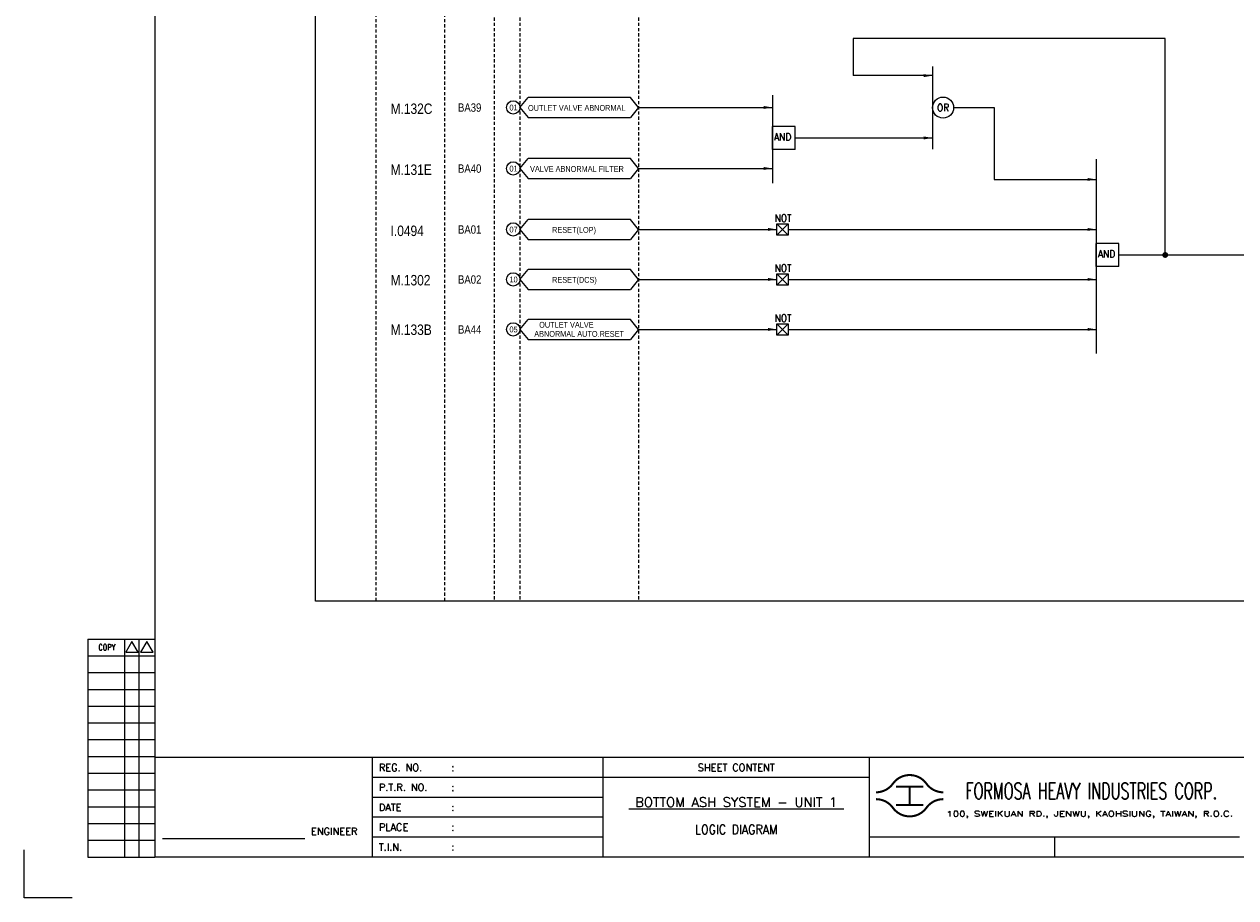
# Model space of a CAD drawing. Extents: x 1517 to 2483, y -111 to 571.
# Tile 1 of 4: x 1517 to 2099, y -111 to 308. Entities that reach past the tile are written whole.
import ezdxf
from ezdxf.enums import TextEntityAlignment as Align

# ---------------------------------------------------------------- set-up
doc = ezdxf.new("R2010")
doc.units = 0
doc.header["$MEASUREMENT"] = 0
doc.linetypes.add('HIDDEN', pattern=[4, 1.5, -1, 1.5])
doc.layers.get('0').update_dxf_attribs({"linetype": 'CONTINUOUS'})
doc.layers.get('DEFPOINTS').update_dxf_attribs({"linetype": 'CONTINUOUS'})
for name, color, linetype in [('CON', 4, 'CONTINUOUS'), ('DCS', 7, 'CONTINUOUS'), ('DIM', 3, 'CONTINUOUS'), ('HID', 2, 'HIDDEN'), ('TEXT', 7, 'CONTINUOUS'), ('圖框CON', 4, 'CONTINUOUS'), ('圖框DIM', 3, 'CONTINUOUS'), ('框線', 6, 'CONTINUOUS')]:
    doc.layers.add(name, color=color, linetype=linetype)
doc.styles.add('E4', font='simplex.shx', dxfattribs={"height": 4})
doc.styles.add('ROMANS', font='romans', dxfattribs={"width": 0.8})
doc.styles.add('style3', font='ARIALN.TTF')

# ---------------------------------------------------------------- blocks, each defined once
blk = doc.blocks.new('LEADER')
at = {"layer": 'CON'}
blk.add_solid([(0.85, -0.57), (0.85, -1.57), (3.85, -1.07)], dxfattribs=at)
blk = doc.blocks.new('Sht_Cont_T3')
at = {"layer": 'TEXT', "color": 3, "linetype": 'Continuous', "style": 'E4'}
for tag, p in [('$SHT_CONT_L1$', (55.63, 24.91)), ('$SHT_CONT_L2$', (55.63, 16.61)), ('$SHT_CONT_L3$', (55.63, 8.3))]:
    blk.add_attdef(tag, text='', height=4, dxfattribs=at).set_placement(p, align=Align.MIDDLE)
blk = doc.blocks.new('1')
at = {"ltscale": 500, "const_width": 0.99}
blk.add_lwpolyline([(1686.83, 57.65, -0.241531), (1678.79, 61.78, 0.512989), (1662.7, 61.78, -0.241531), (1654.66, 57.65, -0.241531)], format="xyb", dxfattribs=at)
for points in [[(1664.14, 60.4), (1677.35, 60.4)], [(1670.74, 60.4), (1670.74, 51.6)], [(1664.14, 51.6), (1677.35, 51.6)]]:
    blk.add_lwpolyline(points, dxfattribs=at)
at = {"const_width": 0.99}
blk.add_lwpolyline([(1686.83, 54.35, 0.241531), (1678.79, 50.22, -0.512989), (1662.7, 50.22, 0.241531), (1654.66, 54.35, 0.241531)], format="xyb", dxfattribs=at)
at = {"layer": 'CON'}
for points in [[(1523.67, 26.6), (1523.67, 74.29)], [(1651.45, 26.6), (1651.45, 74.29)]]:
    blk.add_lwpolyline(points, dxfattribs=at)
at = {"layer": 'CON', "ltscale": 500}
for points in [[(1523.67, 64.75), (1413.11, 64.75)], [(1651.45, 64.75), (1523.67, 64.75)], [(1523.67, 55.22), (1413.11, 55.22)], [(1523.67, 45.69), (1413.11, 45.69)], [(1523.67, 36.15), (1413.11, 36.15)]]:
    blk.add_lwpolyline(points, dxfattribs=at)
at = {"layer": 'DEFPOINTS'}
blk.add_lwpolyline([(1268.99, 7.08), (1246.02, 7.08), (1246.02, 30.05)], dxfattribs=at)
at = {"layer": 'DIM'}
for p, q in [((1276.46, 131.12), (1276.46, 26.6)), ((1276.46, 131.12), (1308.62, 131.12)), ((1294.26, 26.6), (1294.26, 131.12)), ((1301.15, 26.6), (1301.15, 131.12)), ((1276.46, 123.08), (1308.62, 123.08)), ((1276.46, 115.04), (1308.62, 115.04)), ((1276.46, 107), (1308.62, 107)), ((1276.46, 98.96), (1308.62, 98.96)), ((1276.46, 90.92), (1308.62, 90.92)), ((1276.46, 82.88), (1308.62, 82.88)), ((1276.46, 74.84), (1308.62, 74.84)), ((1276.46, 66.8), (1308.62, 66.8)), ((1276.46, 58.76), (1308.62, 58.76)), ((1276.46, 50.72), (1308.62, 50.72)), ((1276.46, 42.68), (1308.62, 42.68)), ((1276.46, 34.64), (1308.62, 34.64)), ((1276.46, 26.6), (1308.62, 26.6))]:
    blk.add_line(p, q, dxfattribs=at)
for points in [[(1297.7, 129.98), (1294.72, 124.81), (1300.69, 124.81)], [(1304.83, 129.98), (1301.84, 124.81), (1307.81, 124.81)]]:
    blk.add_lwpolyline(points, close=True, dxfattribs=at)
at = {"layer": '圖框CON'}
blk.add_line((1740.17, 36.15), (1740.17, 26.6), dxfattribs=at)
for points in [[(1413.11, 26.6), (1413.11, 74.29)], [(1828.89, 36.15), (1802.67, 36.15), (1651.45, 36.15)]]:
    blk.add_lwpolyline(points, dxfattribs=at)
at = {"layer": '圖框DIM'}
blk.add_line((1312.36, 35.55), (1380.65, 35.55), dxfattribs=at)
at = {"layer": '框線'}
for p, q in [((1308.62, 669.81), (1308.62, 26.6)), ((2181.53, 74.29), (1308.62, 74.29)), ((2181.53, 26.6), (1308.62, 26.6))]:
    blk.add_line(p, q, dxfattribs=at)
at = {"color": 90, "ltscale": 500, "style": 'ROMANS', "width": 0.65}
blk.add_text('FORMOSA HEAVY INDUSTRIES CORP.', height=7.7366, dxfattribs=at).set_placement((1757.9, 58.28), align=Align.MIDDLE)
at = {"layer": 'DIM', "style": 'ROMANS', "width": 0.8}
blk.add_text('COPY', height=2.871, dxfattribs=at).set_placement((1285.64, 127.16), align=Align.MIDDLE)
at = {"layer": 'HID', "ltscale": 500, "style": 'ROMANS'}
for s, height, p in [('REG. NO.', 3.446, (1416.1, 69.52)), (':', 3.45, (1450.9, 69.52)), ('P.T.R. NO.', 3.446, (1416.1, 59.99)), (':', 3.45, (1450.9, 59.99)), ('DATE', 3.446, (1416.1, 50.45)), (':', 3.45, (1450.9, 50.45)), ('PLACE', 3.446, (1416.1, 40.92)), (':', 3.45, (1450.9, 40.92)), ('T.I.N.', 3.446, (1416.1, 31.37)), (':', 3.45, (1450.9, 31.39))]:
    blk.add_text(s, height=height, dxfattribs=at).set_placement(p, align=Align.MIDDLE_LEFT)
blk.add_text('SHEET CONTENT', height=3.4457, dxfattribs=at).set_placement((1587.56, 69.52), align=Align.MIDDLE)
at = {"layer": 'HID', "style": 'ROMANS', "width": 1.216198}
blk.add_text('100, SWEIKUAN RD., JENWU, KAOHSIUNG, TAIWAN, R.O.C.', height=2.5897, dxfattribs=at).set_placement((1688.31, 46.06), (1825.84, 46.06), align=Align.FIT)
at = {"layer": 'HID', "style": 'ROMANS'}
blk.add_text('ENGINEER', height=3.446, dxfattribs=at).set_placement((1394.71, 37.18), align=Align.CENTER)

msp = doc.modelspace()

# ---------------------------------------------------------------- linework, layer by layer
at = {"layer": 'CON'}
for p, q in [((2064.78, 300.87), (1915.04, 300.87)), ((1915.04, 300.87), (1915.04, 283.06)), ((2064.78, 197.06), (2064.78, 300.87)), ((1953.19, 283.06), (1915.04, 283.06)), ((1812.17, 267.79), (1876.37, 267.79)), ((1963.27, 267.71), (1982.8, 267.71)), ((1982.8, 267.71), (1982.8, 233.27)), ((1887.23, 253.17), (1953.19, 253.17)), ((1812.17, 238.53), (1876.37, 238.53)), ((1982.8, 233.27), (2031.73, 233.27)), ((1812.17, 209.3), (1878.5, 209.3)), ((1883.96, 209.3), (2031.73, 209.3)), ((2042.59, 197.06), (2257.37, 197.06)), ((1812.17, 185.34), (1878.5, 185.34)), ((1883.96, 185.34), (2031.73, 185.34)), ((1812.17, 161.37), (1878.5, 161.37)), ((1883.96, 161.37), (2031.73, 161.37))]:
    msp.add_line(p, q, dxfattribs=at)
at = {"layer": 'CON', "color": 6}
for p, q in [((1953.19, 287.42), (1953.19, 247.73)), ((1876.37, 273.62), (1876.37, 231.45)), ((1755.24, 267.79), (1759.14, 272.6)), ((1755.24, 267.79), (1759.14, 262.97)), ((1808.27, 272.6), (1759.14, 272.6)), ((1812.17, 267.79), (1808.27, 272.6)), ((1812.17, 267.79), (1808.27, 262.97)), ((1759.14, 262.97), (1808.27, 262.97)), ((1876.37, 247.69), (1876.37, 258.65)), ((1887.23, 258.65), (1876.37, 258.65)), ((1887.23, 247.69), (1887.23, 258.65)), ((1887.23, 247.69), (1876.37, 247.69)), ((1755.24, 238.53), (1759.14, 243.35)), ((1755.24, 238.53), (1759.14, 233.71)), ((1808.27, 243.35), (1759.14, 243.35)), ((1812.17, 238.53), (1808.27, 243.35)), ((1812.17, 238.53), (1808.27, 233.71)), ((2031.73, 242.94), (2031.73, 149.77)), ((1759.14, 233.71), (1808.27, 233.71)), ((1755.24, 209.3), (1759.14, 214.12)), ((1755.24, 209.3), (1759.14, 204.49)), ((1808.27, 214.12), (1759.14, 214.12)), ((1812.17, 209.3), (1808.27, 214.12)), ((1812.17, 209.3), (1808.27, 204.49)), ((1878.5, 206.57), (1878.5, 212.03)), ((1883.96, 212.03), (1878.5, 206.57)), ((1878.5, 212.03), (1883.96, 206.57)), ((1878.5, 212.03), (1883.96, 212.03)), ((1883.96, 212.03), (1883.96, 206.57)), ((1759.14, 204.49), (1808.27, 204.49)), ((1883.96, 206.57), (1878.5, 206.57)), ((2031.73, 191.58), (2031.73, 202.54)), ((2042.59, 202.54), (2031.73, 202.54)), ((2042.59, 191.58), (2042.59, 202.54)), ((1755.24, 185.34), (1759.14, 190.15)), ((1808.27, 190.15), (1759.14, 190.15)), ((1812.17, 185.34), (1808.27, 190.15)), ((1878.5, 188.07), (1883.96, 188.07)), ((1878.5, 188.07), (1883.96, 182.61)), ((1883.96, 188.07), (1878.5, 182.61)), ((1878.5, 182.61), (1878.5, 188.07)), ((1883.96, 188.07), (1883.96, 182.61)), ((2042.59, 191.58), (2031.73, 191.58)), ((1755.24, 185.34), (1759.14, 180.52)), ((1759.14, 180.52), (1808.27, 180.52)), ((1812.17, 185.34), (1808.27, 180.52)), ((1883.96, 182.61), (1878.5, 182.61)), ((1755.24, 161.37), (1759.14, 166.18)), ((1808.27, 166.18), (1759.14, 166.18)), ((1812.17, 161.37), (1808.27, 166.18)), ((1878.5, 164.1), (1883.96, 164.1)), ((1878.5, 164.1), (1883.96, 158.64)), ((1883.96, 164.1), (1878.5, 158.64)), ((1878.5, 158.64), (1878.5, 164.1)), ((1883.96, 164.1), (1883.96, 158.64)), ((1755.24, 161.37), (1759.14, 156.55)), ((1812.17, 161.37), (1808.27, 156.55)), ((1883.96, 158.64), (1878.5, 158.64)), ((1759.14, 156.55), (1808.27, 156.55))]:
    msp.add_line(p, q, dxfattribs=at)
at = {"layer": 'CON'}
msp.add_lwpolyline([(1657.12, 530.88), (2371.12, 530.88), (2371.12, 31.07), (1657.12, 31.07)], close=True, dxfattribs=at)
at = {"layer": 'CON', "const_width": 1.4}
msp.add_lwpolyline([(2064.08, 197.06, 1), (2065.48, 197.06, 1)], format="xyb", close=True, dxfattribs=at)
at = {"layer": 'CON'}
for centre in [(1752.03, 267.79), (1752.03, 238.53), (1752.03, 209.3), (1752.03, 185.34), (1752.03, 161.37)]:
    msp.add_circle(centre, 3.21, dxfattribs=at)
at = {"layer": 'CON', "color": 6}
msp.add_circle((1958.23, 267.71), 5.04, dxfattribs=at)
at = {"layer": 'HID'}
for p, q in [((1686.17, 530.18), (1686.17, 31.07)), ((1719.1, 530.18), (1719.1, 31.07)), ((1742.82, 530.88), (1742.82, 31.05)), ((1755.24, 530.88), (1755.24, 31.05)), ((1812.17, 530.88), (1812.17, 31.07))]:
    msp.add_line(p, q, dxfattribs=at)

# ---------------------------------------------------------------- block references
msp.add_blockref('1', (271.45, -118.24))
at = {"layer": 'CON', "xscale": 1.4, "yscale": 1.4, "zscale": 1.4}
for p in [(1947.8, 284.56), (1870.98, 269.28), (1947.8, 254.66), (1870.98, 240.02), (2026.34, 234.76), (1873.11, 210.8), (2026.34, 210.8), (1873.11, 186.83), (2026.34, 186.83), (1873.11, 162.86), (2026.34, 162.86)]:
    msp.add_blockref('LEADER', p, dxfattribs=at)
at = {"layer": 'TEXT', "color": 0}
ref = msp.add_blockref('Sht_Cont_T3', (1795.12, -91.64), dxfattribs=dict(at, xscale=1.148576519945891, yscale=1.148576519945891, zscale=1.148576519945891))
ref.add_attrib('$SHT_CONT_L1$', '%%U BOTTOM ASH SYSTEM - UNIT 1 ', dxfattribs={"color": 3, "linetype": 'Continuous', "height": 4.5943, "style": 'E4'}).set_placement((1859.01, -63.03), align=Align.TOP_CENTER)
ref.add_attrib('$SHT_CONT_L3$', 'LOGIC DIAGRAM', dxfattribs={"color": 3, "linetype": 'Continuous', "height": 4.5943, "style": 'E4', "width": 0.85}).set_placement((1859.01, -82.1), align=Align.BOTTOM_CENTER)

# ---------------------------------------------------------------- texts
at = {"layer": 'CON', "style": 'style3'}
for s, p in [('BA39', (1725.53, 267.74)), ('BA40', (1725.53, 238.48)), ('BA01', (1725.53, 209.25)), ('BA02', (1725.53, 185.28)), ('BA44', (1725.53, 161.32))]:
    msp.add_text(s, height=4, dxfattribs=at).set_placement(p, align=Align.MIDDLE_LEFT)
for s, p in [('01', (1750.23, 265.51)), ('OUTLET VALVE ABNORMAL', (1759.13, 265.33)), ('01', (1750.23, 236.25)), (' VALVE ABNORMAL FILTER', (1759.13, 236.07)), ('07', (1750.23, 207.02)), ('RESET(LOP)', (1770.7, 206.85)), ('10', (1750.23, 183.05)), ('RESET(DCS)', (1770.7, 182.88)), ('05', (1750.23, 159.09)), ('OUTLET VALVE', (1764.48, 161.33)), (' ABNORMAL AUTO.RESET', (1761.14, 156.97))]:
    msp.add_text(s, height=2.8, dxfattribs=at).set_placement(p, align=Align.BOTTOM_LEFT)
at = {"layer": 'CON', "style": 'ROMANS', "width": 0.9}
for s, p in [('OR', (1958.23, 267.71)), ('NOT', (1881.5, 214.69)), ('NOT', (1881.5, 190.72)), ('NOT', (1881.5, 166.75))]:
    msp.add_text(s, height=3.5, dxfattribs=at).set_placement(p, align=Align.MIDDLE)
for p in [(1877.16, 250.85), (2032.52, 194.75)]:
    msp.add_text('AND', height=3.5, dxfattribs=at).set_placement(p, align=Align.BOTTOM_LEFT)
at = {"layer": 'DCS', "linetype": 'ByBlock', "style": 'style3'}
for s, p in [('M.132C', (1693.21, 264.68)), ('M.131E', (1693.21, 235.44)), ('I.0494', (1693.21, 206.13)), ('M.1302', (1693.21, 182.46)), ('M.133B', (1693.21, 158.72))]:
    msp.add_text(s, height=5, dxfattribs=at).set_placement(p)

doc.saveas('drawing.dxf')
